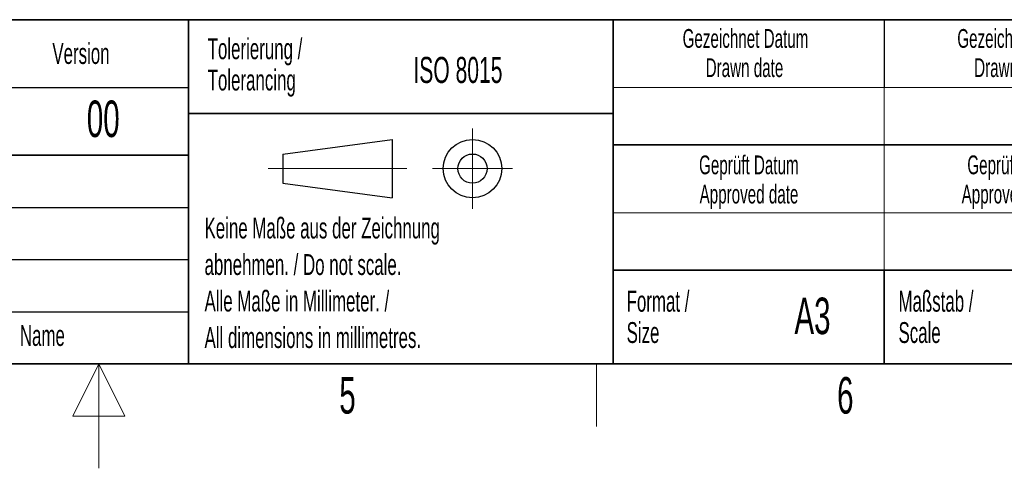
# Model space of a CAD drawing. Header units: millimetres. Extents: x 5 to 418, y 2 to 292.
# Tile 10 of 24: x 209 to 304, y 2 to 45. Entities that reach past the tile are written whole.
import ezdxf

# ---------------------------------------------------------------- set-up
doc = ezdxf.new("R2010")
doc.units = ezdxf.units.MM
doc.layers.add('SLD-0', color=7, linetype='Continuous')
doc.styles.add('SLDTEXTSTYLE0', font='TXT', dxfattribs={"width": 0.605})

# ---------------------------------------------------------------- blocks, each defined once
blk = doc.blocks.new('SW_NOTE_0_4')
at = {"layer": 'SLD-0', "color": 0, "char_height": 1.8, "attachment_point": 2, "style": 'SLDTEXTSTYLE0'}
for s, insert in [('Gezeichnet Name', (9.703, 2.32)), ('Drawn name', (9.619, -0.48))]:
    blk.add_mtext(s, dxfattribs=dict(at, insert=insert))
blk = doc.blocks.new('SW_NOTE_0_5')
at = {"layer": 'SLD-0', "color": 0, "char_height": 1.8, "attachment_point": 2, "style": 'SLDTEXTSTYLE0'}
for s, insert in [('Gezeichnet Datum', (10.041, 2.32)), ('Drawn date', (9.945, -0.48))]:
    blk.add_mtext(s, dxfattribs=dict(at, insert=insert))
blk = doc.blocks.new('SW_NOTE_0_6')
at = {"layer": 'SLD-0', "color": 0, "char_height": 2, "attachment_point": 1, "style": 'SLDTEXTSTYLE0'}
for s, insert in [('Maßstab /', (0, 2.578)), ('Scale', (0, -0.422))]:
    blk.add_mtext(s, dxfattribs=dict(at, insert=insert))
blk = doc.blocks.new('SW_NOTE_0_7')
at = {"layer": 'SLD-0', "color": 0, "char_height": 1.8, "attachment_point": 2, "style": 'SLDTEXTSTYLE0'}
for s, insert in [('Geprüft Datum', (7.959, 2.32)), ('Approved date', (7.972, -0.48))]:
    blk.add_mtext(s, dxfattribs=dict(at, insert=insert))
blk = doc.blocks.new('SW_NOTE_0_8')
at = {"layer": 'SLD-0', "color": 0, "char_height": 2, "attachment_point": 1, "style": 'SLDTEXTSTYLE0'}
for s, insert in [('Format /', (0, 2.578)), ('Size', (0, -0.422))]:
    blk.add_mtext(s, dxfattribs=dict(at, insert=insert))
blk = doc.blocks.new('SW_NOTE_0_9')
at = {"layer": 'SLD-0', "color": 0, "char_height": 2, "attachment_point": 1, "style": 'SLDTEXTSTYLE0'}
for s, insert in [('Keine Maße aus der Zeichnung', (0, 2.578)), ('abnehmen. / Do not scale.', (0, -0.922)), ('Alle Maße in Millimeter. /', (0, -4.422)), ('All dimensions in millimetres.', (0, -7.922))]:
    blk.add_mtext(s, dxfattribs=dict(at, insert=insert))
blk = doc.blocks.new('SW_NOTE_0_10')
at = {"layer": 'SLD-0', "color": 0, "char_height": 2, "attachment_point": 1, "style": 'SLDTEXTSTYLE0'}
for s, insert in [('Tolerierung /', (0, 2.578)), ('Tolerancing', (0, -0.422))]:
    blk.add_mtext(s, dxfattribs=dict(at, insert=insert))
blk = doc.blocks.new('SW_NOTE_0_14')
at = {"layer": 'SLD-0', "color": 0, "char_height": 1.8, "attachment_point": 2, "style": 'SLDTEXTSTYLE0'}
for s, insert in [('Geprüft Name', (7.622, 2.32)), ('Approved name', (7.646, -0.48))]:
    blk.add_mtext(s, dxfattribs=dict(at, insert=insert))

msp = doc.modelspace()

# ---------------------------------------------------------------- linework, layer by layer
at = {"layer": 'SLD-0', "lineweight": 35}
for p, q in [((158.1167, 45), (225.6167, 45)), ((225.6167, 45), (225.6167, 32)), ((225.6167, 45), (266.3305, 45)), ((225.6167, 45), (225.6167, 36)), ((266.3305, 12), (266.3305, 45)), ((266.3305, 45), (266.3305, 12)), ((318, 45), (266.3305, 45)), ((225.6167, 36), (266.3305, 36)), ((225.6167, 36), (225.6167, 12)), ((266.3305, 33), (318, 33)), ((158.1167, 32), (225.6167, 32)), ((225.6167, 32), (225.6167, 12)), ((266.3305, 21), (318, 21)), ((292.3305, 21), (292.3305, 12)), ((26, 12), (408, 12)), ((158.1167, 12), (225.6167, 12)), ((225.6167, 12), (266.3305, 12)), ((266.3305, 12), (318, 12))]:
    msp.add_line(p, q, dxfattribs=at)
at = {"layer": 'SLD-0'}
for p, q in [((292.3305, 45), (292.3305, 38.5)), ((158.1167, 38.5), (225.6167, 38.5)), ((158.1167, 27), (225.6167, 27)), ((158.1167, 22), (225.6167, 22)), ((158.1167, 17), (225.6167, 17))]:
    msp.add_line(p, q, dxfattribs=at)
at = {"layer": 'SLD-0', "lineweight": 18}
for p, q in [((266.3305, 38.5), (318, 38.5)), ((292.3305, 38.5), (292.3305, 33)), ((252.8396, 34.5746), (252.8396, 26.8746)), ((292.3305, 33), (292.3305, 26.5)), ((233.2396, 30.7246), (246.5396, 30.7246)), ((248.9896, 30.7246), (256.6896, 30.7246)), ((266.3305, 26.5), (318, 26.5)), ((292.3305, 26.5), (292.3305, 21)), ((217, 12), (214.5, 7)), ((217, 2), (217, 12)), ((219.5, 7), (217, 12)), ((264.75, 6), (264.75, 12)), ((214.5, 7), (219.5, 7))]:
    msp.add_line(p, q, dxfattribs=at)
at = {"layer": 'SLD-0', "lineweight": 25}
for p, q in [((234.6396, 32.1246), (245.1396, 33.5246)), ((245.1396, 33.5246), (245.1396, 27.9246)), ((234.6396, 32.1246), (234.6396, 29.3246)), ((158.1167, 32), (225.6167, 32)), ((234.6396, 29.3246), (245.1396, 27.9246))]:
    msp.add_line(p, q, dxfattribs=at)
for radius in [2.8, 1.4]:
    msp.add_circle((252.8396, 30.7246), radius, dxfattribs=at)

# ---------------------------------------------------------------- block references
at = {"layer": 'SLD-0'}
for name, p in [('SW_NOTE_0_5', (268.9848, 41.7836)), ('SW_NOTE_0_4', (295.4677, 41.7836)), ('SW_NOTE_0_10', (227.4391, 40.6391)), ('SW_NOTE_0_7', (271.39, 29.6648)), ('SW_NOTE_0_14', (297.2543, 29.6648)), ('SW_NOTE_0_9', (227.1404, 23.4526)), ('SW_NOTE_0_8', (267.6251, 16.4335)), ('SW_NOTE_0_6', (293.7029, 16.4335))]:
    msp.add_blockref(name, p, dxfattribs=at)

# ---------------------------------------------------------------- texts
at = {"layer": 'SLD-0', "style": 'SLDTEXTSTYLE0'}
for s, insert, char_height, attachment_point in [('Version', (212.5452, 42.7601), 2, 1), ('ISO 8015', (247.1716, 41.4342), 2.5, 1), ('00', (217.424, 37.2527), 3.5, 2), ('A3', (285.4515, 18.3609), 3.5, 2), ('Name', (209.4275, 15.729), 2, 1), ('5', (240.8527, 10.743), 3.5, 2), ('6', (288.6027, 10.743), 3.5, 2)]:
    msp.add_mtext(s, dxfattribs=dict(at, insert=insert, char_height=char_height, attachment_point=attachment_point))

doc.saveas('drawing.dxf')
